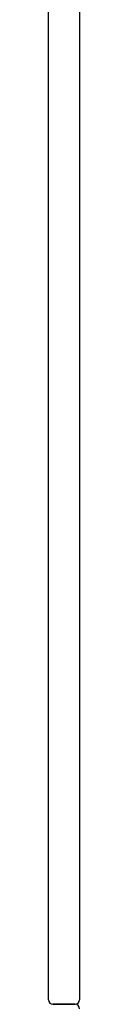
# Model space of a CAD drawing. Header units: metres. Extents: x 15.2 to 54.2, y -39.7 to 1.1.
# Tile 146 of 256: x 37.1885 to 37.2025, y -31.6538 to -31.2098. Entities that reach past the tile are written whole.
import ezdxf

# ---------------------------------------------------------------- set-up
doc = ezdxf.new("R2010")
doc.units = ezdxf.units.M
doc.header["$MEASUREMENT"] = 0
doc.layers.add('2D', color=252, linetype='Continuous')

# ---------------------------------------------------------------- blocks, each defined once
blk = doc.blocks.new('2D_QYOS_600')
for p, q in [((2.42604, -1.855), (2.42604, -0.971)), ((2.44004, -0.971), (2.44004, -1.855)), ((2.42804, -1.857), (2.43804, -1.857)), ((2.43804, -1.857), (2.42804, -1.857))]:
    blk.add_line(p, q)
for centre, start, end in [((2.42804, -1.855), 180, 270), ((2.43804, -1.855), 270, 360), ((2.43804, -1.859), 0, 90)]:
    blk.add_arc(centre, 0.002, start, end)
blk = doc.blocks.new('dc7d80b7-aa83-45a4-9c07-b2b317e7a196')
at = {"layer": '2D'}
blk.add_blockref('2D_QYOS_600', (-1.22, 1.42932), dxfattribs=at)

msp = doc.modelspace()

# ---------------------------------------------------------------- block references
msp.add_blockref('dc7d80b7-aa83-45a4-9c07-b2b317e7a196', (35.98244, -31.22609))

doc.saveas('drawing.dxf')
